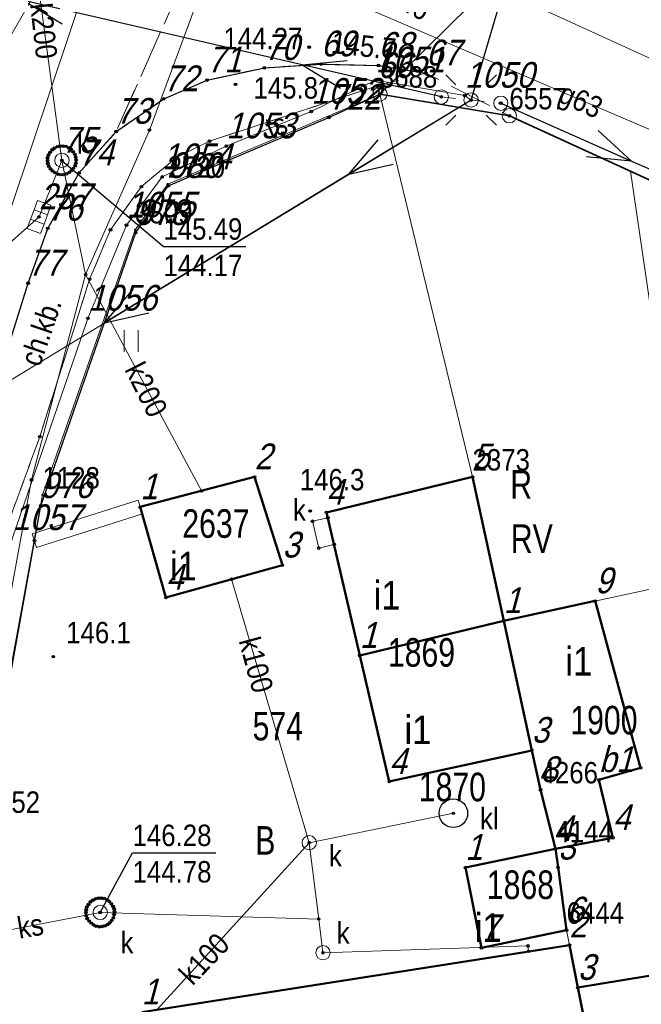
# Model space of a CAD drawing. Header units: metres. Extents: x 5551907 to 5556416, y 5709283 to 5712755.
# Tile 79 of 100: x 5554577 to 5554599, y 5710703 to 5710737. Entities that reach past the tile are written whole.
import ezdxf
from ezdxf.enums import TextEntityAlignment as Align

# ---------------------------------------------------------------- set-up
doc = ezdxf.new("R2010")
doc.units = ezdxf.units.M
for name, pattern in [('1.0_0.5', [1.5, 1, -0.5]), ('1.5_0.5', [2, 1.5, -0.5]), ('219-500', [0]), ('suep_nn_500', [0]), ('supp_500', [1, 0.5, -0.5])]:
    doc.linetypes.add(name, pattern=pattern)
doc.layers.get('0').update_dxf_attribs({"color": 2, "lineweight": 5})
doc.styles.get("Standard").update_dxf_attribs({"font": 'Working1250', "width": 0.75})
doc.linetypes.add('902-500', pattern='A,3.75,0,[1,ksztalty.shx,S=0.5,R=0,X=0,Y=0],3.75', length=7.5)
doc.linetypes.add('otdn_500', pattern='A,5,0,[21,ksztalty.shx,S=0.5,R=0,X=0,Y=0]', length=5)

# ---------------------------------------------------------------- blocks, each defined once
blk = doc.blocks.new('PUNKTBUD')
at = {"color": 0}
blk.add_circle((0, 0), 0.045, dxfattribs=at)
blk = doc.blocks.new('202')
at = {"color": 0, "linetype": 'Continuous', "lineweight": 0}
blk.add_circle((0, 0), 0.25, dxfattribs=at)
blk = doc.blocks.new('203')
at = {"linetype": 'Continuous', "lineweight": 0}
h = blk.add_hatch(color=0, dxfattribs=at)
edge = h.paths.add_edge_path()
edge.add_arc((0, 0), 0.045, 0, 360)
blk = doc.blocks.new('SUEP1')
at = {"color": 0, "linetype": 'Continuous'}
for p, q in [((5, 0), (3.5, 0.5)), ((15, 0), (13.5, 0.5)), ((0, 0), (5, 0)), ((5, 0), (3.5, -0.5)), ((5, 0), (15, 0)), ((15, 0), (13.5, -0.5))]:
    blk.add_line(p, q, dxfattribs=at)
blk = doc.blocks.new('PW01')
at = {"linetype": 'Continuous', "lineweight": 13}
h = blk.add_hatch(color=0, dxfattribs=at)
edge = h.paths.add_edge_path()
edge.add_arc((0, 0), 0.045, 0, 360)
blk = doc.blocks.new('US22')
at = {"color": 0, "linetype": 'Continuous', "lineweight": 13}
blk.add_circle((0, 0), 0.25, dxfattribs=at)
blk = doc.blocks.new('US15')
at = {"color": 0, "linetype": 'Continuous', "lineweight": 13}
blk.add_circle((0, 0), 0.25, dxfattribs=at)
blk = doc.blocks.new('SM05')
at = {"color": 0, "linetype": 'Continuous', "lineweight": 13}
blk.add_circle((0, 0), 0.25, dxfattribs=at)
blk = doc.blocks.new('SUKM')
at = {"color": 0, "linetype": 'Continuous'}
blk.add_circle((0, 0), 0.5, dxfattribs=at)
blk = doc.blocks.new('SM01')
at = {"color": 0, "linetype": 'Continuous', "lineweight": 13}
for p, q in [((-0.53, 0.531), (-0.883, 0.884)), ((0.531, 0.531), (0.884, 0.884)), ((-0.53, -0.53), (-0.883, -0.883)), ((0.531, -0.53), (0.884, -0.883))]:
    blk.add_line(p, q, dxfattribs=at)
blk.add_circle((0, 0), 0.25, dxfattribs=at)
blk = doc.blocks.new('TU04')
at = {"color": 0, "linetype": 'Continuous', "lineweight": 13}
for p, q in [((0, 0), (0, 0.75)), ((0.5, 0), (0.5, 0.75))]:
    blk.add_line(p, q, dxfattribs=at)
blk = doc.blocks.new('US05')
at = {"color": 0, "linetype": 'Continuous', "lineweight": 13}
for p, q in [((-0.525, -0.25), (-0.525, 0.25)), ((-0.525, 0.25), (-0.175, 0.25)), ((-0.175, -0.25), (-0.175, 0.25)), ((-0.175, 0.25), (0.175, 0.25)), ((0.175, -0.25), (0.175, 0.25)), ((0.175, 0.25), (0.525, 0.25)), ((0.525, -0.25), (0.525, 0.25)), ((-0.525, -0.25), (-0.175, -0.25)), ((-0.175, -0.25), (0.175, -0.25)), ((0.175, -0.25), (0.525, -0.25))]:
    blk.add_line(p, q, dxfattribs=at)
blk = doc.blocks.new('PIKIETAW1891')
at = {"color": 0}
blk.add_circle((0, 0), 0.045, dxfattribs=at)

msp = doc.modelspace()

# ---------------------------------------------------------------- linework, layer by layer
at = {"layer": '217-kontur klasyfikacyjny', "color": 3, "linetype": 'CONTINUOUS', "lineweight": 18, "flags": 128}
for points in [[(5554594.08, 5710733.87), (5554589.55, 5710734.63)], [(5554589.55, 5710734.63), (5554592.79, 5710721.23)], [(5554598.32, 5710731.93), (5554594.08, 5710733.87)], [(5554600.41, 5710717.61), (5554598.32, 5710731.93)], [(5554592.79, 5710721.23), (5554593.88, 5710716.2)], [(5554593.88, 5710716.2), (5554600.41, 5710717.61)]]:
    msp.add_lwpolyline(points, dxfattribs=at)
at = {"layer": '218-kontur użytku gruntowego', "color": 3, "linetype": 'CONTINUOUS', "lineweight": 18, "flags": 128}
for points in [[(5554589.55, 5710734.63), (5554582.13, 5710731.48)], [(5554582.13, 5710731.48), (5554589.55, 5710734.63)], [(5554592.79, 5710721.23), (5554589.55, 5710734.63)], [(5554594.08, 5710733.87), (5554589.55, 5710734.63)], [(5554589.55, 5710734.63), (5554592.79, 5710721.23)], [(5554589.55, 5710734.63), (5554594.08, 5710733.87)], [(5554598.32, 5710731.93), (5554594.08, 5710733.87)], [(5554594.08, 5710733.87), (5554598.32, 5710731.93)], [(5554600.41, 5710717.61), (5554598.32, 5710731.93)], [(5554602.86, 5710729.84), (5554598.32, 5710731.93)], [(5554598.32, 5710731.93), (5554600.41, 5710717.61)], [(5554598.32, 5710731.93), (5554602.86, 5710729.84)], [(5554582.13, 5710731.48), (5554580.99, 5710729.88)], [(5554580.99, 5710729.88), (5554582.13, 5710731.48)], [(5554580.99, 5710729.88), (5554577.75, 5710720.6)], [(5554577.75, 5710720.6), (5554580.99, 5710729.88)], [(5554593.88, 5710716.2), (5554592.79, 5710721.23)], [(5554592.79, 5710721.23), (5554593.88, 5710716.2)], [(5554577.75, 5710720.6), (5554575.66, 5710709.25)], [(5554575.66, 5710709.25), (5554577.75, 5710720.6)], [(5554593.88, 5710716.2), (5554600.41, 5710717.61)], [(5554600.41, 5710717.61), (5554593.88, 5710716.2)], [(5554595.17, 5710710.28), (5554593.88, 5710716.2)], [(5554593.88, 5710716.2), (5554595.17, 5710710.28)], [(5554595.69, 5710708.22), (5554595.17, 5710710.28)], [(5554595.17, 5710710.28), (5554595.69, 5710708.22)], [(5554596.08, 5710705.37), (5554595.69, 5710708.22)], [(5554595.69, 5710708.22), (5554596.08, 5710705.37)], [(5554598.18, 5710694.84), (5554596.08, 5710705.37)], [(5554596.08, 5710705.37), (5554598.18, 5710694.84)]]:
    msp.add_lwpolyline(points, dxfattribs=at)
at = {"layer": '219-działka ewidencyjna', "color": 7, "linetype": '219-500', "lineweight": 18, "flags": 128}
for points in [[(5554599.04, 5710743.99), (5554589.55, 5710734.63)], [(5554589.55, 5710734.63), (5554582.13, 5710731.48)], [(5554589.55, 5710734.63), (5554594.08, 5710733.87)], [(5554589.55, 5710734.63), (5554592.79, 5710721.23)], [(5554594.08, 5710733.87), (5554613.33, 5710725.05)], [(5554582.13, 5710731.48), (5554580.99, 5710729.88)], [(5554580.99, 5710729.88), (5554577.75, 5710720.6)], [(5554592.79, 5710721.23), (5554595.17, 5710710.28)], [(5554577.75, 5710720.6), (5554575.66, 5710709.25)], [(5554595.17, 5710710.28), (5554595.69, 5710708.22)], [(5554595.69, 5710708.22), (5554596.08, 5710705.37)], [(5554596.08, 5710705.37), (5554598.18, 5710694.84)]]:
    msp.add_lwpolyline(points, dxfattribs=at)
at = {"layer": '312-budynek ewidencyjny', "color": 7, "linetype": 'CONTINUOUS', "lineweight": 50, "flags": 128}
for points in [[(5554581.17, 5710720.18), (5554585.17, 5710721.23)], [(5554585.17, 5710721.23), (5554586.14, 5710718.14)], [(5554587.68, 5710719.99), (5554592.79, 5710721.23)], [(5554592.79, 5710721.23), (5554593.88, 5710716.2)], [(5554582.07, 5710717.01), (5554581.17, 5710720.18)], [(5554588.85, 5710714.98), (5554587.68, 5710719.99)], [(5554586.14, 5710718.14), (5554582.07, 5710717.01)], [(5554593.88, 5710716.2), (5554597.08, 5710716.89)], [(5554597.08, 5710716.89), (5554598.67, 5710711.05)], [(5554593.88, 5710716.2), (5554588.85, 5710714.98)], [(5554588.85, 5710714.98), (5554593.88, 5710716.2)], [(5554593.88, 5710716.2), (5554594.86, 5710711.66)], [(5554594.86, 5710711.66), (5554593.88, 5710716.2)], [(5554589.88, 5710710.57), (5554588.85, 5710714.98)], [(5554594.86, 5710711.66), (5554589.88, 5710710.57)], [(5554595.17, 5710710.28), (5554594.86, 5710711.66)], [(5554598.67, 5710711.05), (5554597.21, 5710710.63)], [(5554597.21, 5710710.63), (5554597.7, 5710708.6)], [(5554595.69, 5710708.22), (5554595.17, 5710710.28)], [(5554597.7, 5710708.6), (5554595.69, 5710708.22)], [(5554592.54, 5710707.56), (5554595.69, 5710708.22)], [(5554595.69, 5710708.22), (5554595.78, 5710707.57)], [(5554593.1, 5710704.75), (5554592.54, 5710707.56)], [(5554595.78, 5710707.57), (5554596.08, 5710705.37)], [(5554596.08, 5710705.37), (5554593.1, 5710704.75)], [(5554596.47, 5710703.36), (5554609.32, 5710705.48)], [(5554581.22, 5710702.5), (5554596.18, 5710704.85)], [(5554596.18, 5710704.85), (5554596.47, 5710703.36)], [(5554598.18, 5710694.84), (5554596.47, 5710703.36)], [(5554596.47, 5710703.36), (5554598.18, 5710694.84)]]:
    msp.add_lwpolyline(points, dxfattribs=at)
at = {"layer": 'chodnik', "color": 7, "linetype": '1.0_0.5', "lineweight": 18, "flags": 128}
msp.add_lwpolyline([(5554573.42, 5710711.8), (5554576.64, 5710719.86), (5554577.66, 5710722.64), (5554579.4, 5710728.15), (5554580.13, 5710729.88), (5554581.21, 5710731.39), (5554582.42, 5710732.4), (5554583.59, 5710732.98), (5554589.47, 5710734.92), (5554591.16, 5710735.36), (5554589.5, 5710735.63), (5554587.49, 5710735.68), (5554585.51, 5710735.55), (5554583.51, 5710735.12), (5554581.99, 5710734.46), (5554580.33, 5710733.32), (5554579.03, 5710731.87), (5554577.94, 5710729.93), (5554577.25, 5710728.01), (5554575.76, 5710723.25), (5554574.34, 5710719.45), (5554573.35, 5710717.47), (5554571.95, 5710715.14)], close=True, dxfattribs=at)
at = {"layer": 'jezdnia', "color": 7, "linetype": '1.5_0.5', "lineweight": 18, "flags": 128}
for points in [[(5554557.03, 5710718.39), (5554565.65, 5710703.1), (5554565.71, 5710705.01), (5554566.29, 5710707.16), (5554566.78, 5710708.15), (5554567.85, 5710709.44), (5554569.93, 5710712.16), (5554571.95, 5710715.14), (5554573.35, 5710717.47), (5554574.34, 5710719.45), (5554575.76, 5710723.25), (5554577.25, 5710728.01), (5554577.94, 5710729.93), (5554579.03, 5710731.87), (5554580.33, 5710733.32), (5554587.63, 5710749.73), (5554588.09, 5710751.34), (5554588.86, 5710752.96), (5554583.32, 5710757.25), (5554575.1, 5710742.43), (5554571.11, 5710732), (5554568.07, 5710723.54), (5554566.52, 5710719.85), (5554565.82, 5710718.82), (5554564.49, 5710717.74), (5554562.71, 5710716.87), (5554561.36, 5710716.68), (5554559.8, 5710716.93), (5554558.29, 5710717.57)], [(5554675.02, 5710691.46), (5554675.69, 5710690.76), (5554676.17, 5710692.67), (5554681.33, 5710687.45), (5554684.23, 5710691.15), (5554695.36, 5710711.8), (5554692.89, 5710709.75), (5554688.79, 5710708.23), (5554685.3, 5710707.19), (5554682.59, 5710706.73), (5554679.42, 5710706.56), (5554677.07, 5710706.43), (5554673.62, 5710706.68), (5554667.97, 5710707.1), (5554662.55, 5710708.19), (5554661.27, 5710709.17), (5554660.58, 5710708.2), (5554651.86, 5710713.22), (5554606.31, 5710734.23), (5554593.33, 5710740.52), (5554591.11, 5710741.96), (5554589.92, 5710742.92), (5554588.72, 5710744.51), (5554587.89, 5710746.28), (5554587.57, 5710747.72), (5554587.63, 5710749.73), (5554580.33, 5710733.32), (5554581.99, 5710734.46), (5554583.51, 5710735.12), (5554585.51, 5710735.55), (5554587.49, 5710735.68), (5554589.5, 5710735.63), (5554591.16, 5710735.36), (5554594.08, 5710733.87), (5554613.33, 5710725.05), (5554619.91, 5710722.39), (5554634.14, 5710716), (5554641.45, 5710712.65), (5554642.78, 5710711.9), (5554643.26, 5710710.31), (5554644.98, 5710710.14), (5554646.64, 5710709.95), (5554647.53, 5710709.5), (5554649.01, 5710707.74), (5554664.55, 5710700.22), (5554665.92, 5710700.33)]]:
    msp.add_lwpolyline(points, close=True, dxfattribs=at)
at = {"layer": 'krawężnik', "color": 7, "linetype": 'CONTINUOUS', "lineweight": 25, "flags": 128}
for points in [[(5554571.95, 5710715.14), (5554573.35, 5710717.47), (5554574.34, 5710719.45), (5554575.76, 5710723.25), (5554577.25, 5710728.01), (5554577.94, 5710729.93), (5554579.03, 5710731.87), (5554580.33, 5710733.32), (5554581.99, 5710734.46), (5554583.51, 5710735.12), (5554585.51, 5710735.55), (5554587.49, 5710735.68), (5554589.5, 5710735.63), (5554591.16, 5710735.36)], [(5554575.76, 5710709.46), (5554577.69, 5710720.22), (5554581.01, 5710729.78), (5554582.15, 5710731.42), (5554587.77, 5710733.81), (5554589.55, 5710734.63), (5554589.47, 5710734.92)]]:
    msp.add_lwpolyline(points, dxfattribs=at)
at = {"layer": 'ogrodzenie trwałe', "color": 7, "linetype": '902-500', "lineweight": 35, "flags": 128}
msp.add_lwpolyline([(5554589.55, 5710734.63), (5554594.08, 5710733.87), (5554613.33, 5710725.05), (5554616.99, 5710697.72)], dxfattribs=at)
at = {"layer": 'przewód elektroenergetyczny niskiego napięcia', "color": 1, "linetype": 'suep_nn_500', "lineweight": 18, "flags": 128}
for points in [[(5554592.74, 5710734.42), (5554602.67, 5710768.04)], [(5554558.86, 5710742.12), (5554591.7, 5710734.53)], [(5554549.02, 5710707.82), (5554592.74, 5710734.42)], [(5554592.74, 5710734.42), (5554549.02, 5710707.82)], [(5554593.78, 5710734.31), (5554616.18, 5710724.4)]]:
    msp.add_lwpolyline(points, dxfattribs=at)
at = {"layer": 'przewód gazowy', "color": 40, "linetype": 'CONTINUOUS', "lineweight": 18, "flags": 128}
for points in [[(5554562.62, 5710698.02), (5554566.63, 5710700.44), (5554569.08, 5710704.48), (5554570.03, 5710709.35), (5554574.01, 5710732.01), (5554575.76, 5710735.15), (5554579.54, 5710741.73)], [(5554649.76, 5710710.2), (5554630.75, 5710719.27), (5554616.39, 5710725.58), (5554606.89, 5710729.91), (5554600.34, 5710732.81), (5554580.3, 5710741.41)]]:
    msp.add_lwpolyline(points, dxfattribs=at)
at = {"layer": 'przewód kanalizacyjny', "color": 34, "linetype": 'CONTINUOUS', "lineweight": 18, "flags": 128}
for points in [[(5554577.27, 5710740.93), (5554589.51, 5710740.23), (5554609.75, 5710730.96)], [(5554577.27, 5710740.93), (5554578.43, 5710732.31)], [(5554577.63, 5710730.33), (5554578.43, 5710732.31)], [(5554578.43, 5710732.31), (5554579.26, 5710728.31), (5554583.31, 5710720.74)], [(5554584.36, 5710717.65), (5554587.08, 5710708.43)], [(5554587.08, 5710708.43), (5554592.12, 5710709.46)], [(5554587.08, 5710708.43), (5554581.75, 5710702.58)], [(5554587.08, 5710708.43), (5554587.41, 5710705.76)], [(5554554.89, 5710701.21), (5554579.77, 5710705.99), (5554587.41, 5710705.76)], [(5554587.41, 5710705.76), (5554587.56, 5710704.58), (5554594.73, 5710704.82), (5554594.75, 5710704.63)]]:
    msp.add_lwpolyline(points, dxfattribs=at)
at = {"layer": 'przewód telekomunikacyjny podziemny', "color": 30, "linetype": 'CONTINUOUS', "lineweight": 18, "flags": 128}
for points in [[(5554753.92, 5710904.95), (5554753.54, 5710901.37), (5554743.57, 5710891.01), (5554735.83, 5710881.98), (5554731.6, 5710872), (5554722.18, 5710863.67), (5554700.26, 5710846.81), (5554662.35, 5710825.56), (5554640.94, 5710811.21), (5554607.93, 5710779.86), (5554594.79, 5710763.74), (5554586.35, 5710752.68), (5554579.43, 5710738.95), (5554575.97, 5710728.64), (5554572.06, 5710709.02), (5554571.43, 5710706.16), (5554571.35, 5710694.58), (5554572.31, 5710691.69), (5554574.4, 5710692.69), (5554574.1, 5710694.64), (5554571.48, 5710700.1)], [(5554574.4, 5710692.69), (5554574.22, 5710703.95), (5554577.37, 5710721.13), (5554579.26, 5710728.31), (5554581.49, 5710733.37), (5554586.83, 5710747.81), (5554602.32, 5710769.01)], [(5554592.74, 5710734.42), (5554592.52, 5710734.58), (5554589.4, 5710735.12), (5554587.15, 5710734.02), (5554584.18, 5710732.81), (5554581.94, 5710731.73), (5554580.69, 5710730.04), (5554579.34, 5710726.78), (5554576.7, 5710719.1), (5554574.27, 5710710.79), (5554572.35, 5710703.58), (5554570.59, 5710698.68), (5554560.83, 5710694.08), (5554560.1, 5710695.33), (5554552.23, 5710690.54), (5554545.26, 5710685.53), (5554536.07, 5710679.29), (5554537.92, 5710674.67)]]:
    msp.add_lwpolyline(points, dxfattribs=at)
at = {"layer": 'rzedna-Atr2', "color": 7, "flags": 128}
for points in [[(5554578.43, 5710732.31), (5554581.98, 5710729.3), (5554584.866, 5710729.3)], [(5554577.63, 5710730.33), (5554575.12, 5710728.11), (5554572.234, 5710728.11)], [(5554579.77, 5710705.99), (5554580.9, 5710708.08), (5554583.817, 5710708.08)]]:
    msp.add_lwpolyline(points, dxfattribs=at)
at = {"layer": 'studnia kanalizacyjna', "color": 34, "linetype": 'CONTINUOUS', "lineweight": 18, "flags": 128}
for points in [[(5554578.93, 5710732.32), (5554578.92, 5710732.22), (5554578.89, 5710732.12), (5554578.83, 5710732.03), (5554578.76, 5710731.95), (5554578.69, 5710731.89), (5554578.59, 5710731.84), (5554578.49, 5710731.81), (5554578.39, 5710731.81), (5554578.29, 5710731.83), (5554578.19, 5710731.88), (5554578.1, 5710731.94), (5554578.03, 5710732.01), (5554577.97, 5710732.1), (5554577.94, 5710732.2), (5554577.93, 5710732.3), (5554577.93, 5710732.4), (5554577.96, 5710732.5), (5554578.02, 5710732.59), (5554578.09, 5710732.68), (5554578.17, 5710732.74), (5554578.27, 5710732.79), (5554578.36, 5710732.81), (5554578.46, 5710732.81), (5554578.57, 5710732.8), (5554578.67, 5710732.75), (5554578.75, 5710732.69), (5554578.82, 5710732.61), (5554578.88, 5710732.52), (5554578.91, 5710732.42)], [(5554580.27, 5710706.01), (5554580.26, 5710705.91), (5554580.23, 5710705.8), (5554580.17, 5710705.71), (5554580.11, 5710705.63), (5554580.03, 5710705.57), (5554579.93, 5710705.52), (5554579.83, 5710705.5), (5554579.73, 5710705.49), (5554579.63, 5710705.51), (5554579.53, 5710705.56), (5554579.45, 5710705.62), (5554579.38, 5710705.69), (5554579.31, 5710705.78), (5554579.28, 5710705.88), (5554579.27, 5710705.98), (5554579.28, 5710706.08), (5554579.3, 5710706.18), (5554579.36, 5710706.27), (5554579.43, 5710706.36), (5554579.51, 5710706.42), (5554579.61, 5710706.47), (5554579.71, 5710706.49), (5554579.81, 5710706.49), (5554579.91, 5710706.48), (5554580.01, 5710706.43), (5554580.09, 5710706.37), (5554580.16, 5710706.29), (5554580.22, 5710706.2), (5554580.26, 5710706.11)]]:
    msp.add_lwpolyline(points, close=True, dxfattribs=at)
at = {"layer": 'słup przewodów napowietrznych', "color": 7, "linetype": 'supp_500', "lineweight": 18, "flags": 128}
msp.add_lwpolyline([(5554591.7, 5710734.53), (5554593.78, 5710734.31)], dxfattribs=at)
at = {"layer": 'trawnik', "color": 7, "linetype": '1.0_0.5', "lineweight": 18, "flags": 128}
msp.add_lwpolyline([(5554575.76, 5710709.46), (5554577.69, 5710720.22), (5554581.01, 5710729.78), (5554582.15, 5710731.42), (5554587.77, 5710733.81), (5554589.55, 5710734.63), (5554589.47, 5710734.92), (5554583.59, 5710732.98), (5554582.42, 5710732.4), (5554581.21, 5710731.39), (5554580.13, 5710729.88), (5554579.4, 5710728.15), (5554577.66, 5710722.64), (5554576.64, 5710719.86), (5554573.42, 5710711.8)], close=True, dxfattribs=at)
at = {"layer": 'właz do komory lub kanału', "color": 7, "linetype": 'CONTINUOUS', "lineweight": 18, "flags": 128}
msp.add_lwpolyline([(5554587.41, 5710718.74), (5554587.19, 5710719.68), (5554587.73, 5710719.8), (5554587.95, 5710718.87)], close=True, dxfattribs=at)
at = {"layer": 'ściana oporowa (linia)', "color": 0, "linetype": 'otdn_500', "lineweight": 18}
for p, q in [((5554581.094, 5710720.418), (5554577.394, 5710719.238)), ((5554581.094, 5710720.418), (5554581.17, 5710720.18)), ((5554577.394, 5710719.238), (5554577.47, 5710719))]:
    msp.add_line(p, q, dxfattribs=at)
at = {"layer": 'ściana oporowa (linia)', "color": 0, "lineweight": 18}
for p, q in [((5554581.246, 5710719.942), (5554581.17, 5710720.18)), ((5554581.246, 5710719.942), (5554577.546, 5710718.762)), ((5554577.546, 5710718.762), (5554577.47, 5710719))]:
    msp.add_line(p, q, dxfattribs=at)

# ---------------------------------------------------------------- block references
at = {"layer": '202-punkt graniczny', "color": 7, "linetype": 'CONTINUOUS', "lineweight": 18}
for p in [(5554589.55, 5710734.63), (5554594.08, 5710733.87)]:
    msp.add_blockref('202', p, dxfattribs=at)
at = {"layer": '203-punkt graniczny', "color": 7, "linetype": 'CONTINUOUS', "lineweight": 18}
for p in [(5554582.13, 5710731.48), (5554580.99, 5710729.88), (5554592.79, 5710721.23), (5554577.75, 5710720.6), (5554595.17, 5710710.28), (5554595.69, 5710708.22), (5554596.08, 5710705.37)]:
    msp.add_blockref('203', p, dxfattribs=at)
at = {"layer": 'kratka ściekowa', "color": 34, "linetype": 'CONTINUOUS', "lineweight": 18, "rotation": 69.754}
msp.add_blockref('US05', (5554577.63, 5710730.33), dxfattribs=at)
at = {"layer": 'latarnia', "color": 7, "linetype": 'CONTINUOUS', "lineweight": 18}
msp.add_blockref('SM01', (5554592.74, 5710734.42), dxfattribs=at)
at = {"layer": 'osadnik  szambo', "color": 34, "linetype": 'CONTINUOUS', "lineweight": 18}
msp.add_blockref('SUKM', (5554592.12, 5710709.46), dxfattribs=at)
at = {"layer": 'pikieta naturalna', "color": 7, "linetype": 'CONTINUOUS', "lineweight": 13}
for p in [(5554587.08, 5710736.27), (5554584.5, 5710734.97), (5554587.11, 5710720.04), (5554578.13, 5710714.94)]:
    msp.add_blockref('PW01', p, dxfattribs=at)
at = {"layer": 'przewód elektroenergetyczny niskiego napięcia', "color": 1, "linetype": 'CONTINUOUS', "lineweight": 18}
for p, rotation in [((5554592.74, 5710734.42), 73.545), ((5554591.7, 5710734.53), 166.986), ((5554592.74, 5710734.42), 211.317), ((5554593.78, 5710734.31), 336.135)]:
    msp.add_blockref('SUEP1', p, dxfattribs=dict(at, rotation=rotation))
at = {"layer": 'Punkt budynku', "color": 5, "linetype": 'CONTINUOUS', "lineweight": 18}
for p in [(5554585.17, 5710721.23), (5554592.79, 5710721.23), (5554581.17, 5710720.18), (5554587.68, 5710719.99), (5554586.14, 5710718.14), (5554582.07, 5710717.01), (5554597.08, 5710716.89), (5554593.88, 5710716.2), (5554588.85, 5710714.98), (5554594.86, 5710711.66), (5554598.67, 5710711.05), (5554589.88, 5710710.57), (5554597.21, 5710710.63), (5554595.17, 5710710.28), (5554597.7, 5710708.6), (5554595.69, 5710708.22), (5554592.54, 5710707.56), (5554595.78, 5710707.57), (5554596.08, 5710705.37), (5554593.1, 5710704.75), (5554596.18, 5710704.85), (5554596.47, 5710703.36)]:
    msp.add_blockref('PUNKTBUD', p, dxfattribs=at)
at = {"layer": 'Punkt roboczy BDOT GESUT K1', "color": 6, "linetype": 'CONTINUOUS', "lineweight": 18}
for p in [(5554587.08, 5710736.27), (5554587.49, 5710735.68), (5554587.49, 5710735.68), (5554587.49, 5710735.68), (5554589.5, 5710735.63), (5554589.5, 5710735.63), (5554589.5, 5710735.63), (5554585.51, 5710735.55), (5554585.51, 5710735.55), (5554585.51, 5710735.55), (5554591.16, 5710735.36), (5554591.16, 5710735.36), (5554591.16, 5710735.36), (5554583.51, 5710735.12), (5554583.51, 5710735.12), (5554583.51, 5710735.12), (5554584.5, 5710734.97), (5554589.4, 5710735.12), (5554589.47, 5710734.92), (5554589.47, 5710734.92), (5554589.47, 5710734.92), (5554589.55, 5710734.63), (5554589.55, 5710734.63), (5554589.55, 5710734.63), (5554592.52, 5710734.58), (5554581.99, 5710734.46), (5554581.99, 5710734.46), (5554581.99, 5710734.46), (5554591.7, 5710734.53), (5554591.7, 5710734.53), (5554592.74, 5710734.42), (5554592.74, 5710734.42), (5554592.74, 5710734.42), (5554592.74, 5710734.42), (5554593.78, 5710734.31), (5554593.78, 5710734.31), (5554587.15, 5710734.02), (5554587.77, 5710733.81), (5554587.77, 5710733.81), (5554594.08, 5710733.87), (5554594.08, 5710733.87), (5554580.33, 5710733.32), (5554580.33, 5710733.32), (5554580.33, 5710733.32), (5554580.33, 5710733.32), (5554581.49, 5710733.37), (5554583.59, 5710732.98), (5554583.59, 5710732.98), (5554578.02, 5710732.59), (5554578.09, 5710732.68), (5554578.17, 5710732.74), (5554578.27, 5710732.79), (5554578.36, 5710732.81), (5554578.46, 5710732.81), (5554578.57, 5710732.8), (5554578.67, 5710732.75), (5554578.75, 5710732.69), (5554578.82, 5710732.61), (5554578.88, 5710732.52), (5554584.18, 5710732.81), (5554577.93, 5710732.4), (5554577.93, 5710732.3), (5554577.94, 5710732.2), (5554577.96, 5710732.5), (5554578.43, 5710732.31), (5554578.43, 5710732.31), (5554578.43, 5710732.31), (5554578.43, 5710732.31), (5554578.91, 5710732.42), (5554578.92, 5710732.22), (5554578.93, 5710732.32), (5554582.42, 5710732.4), (5554582.42, 5710732.4), (5554577.97, 5710732.1), (5554578.03, 5710732.01), (5554578.1, 5710731.94), (5554578.19, 5710731.88), (5554578.29, 5710731.83), (5554578.59, 5710731.84), (5554578.69, 5710731.89), (5554578.76, 5710731.95), (5554578.83, 5710732.03), (5554578.89, 5710732.12), (5554579.03, 5710731.87), (5554579.03, 5710731.87), (5554579.03, 5710731.87), (5554578.39, 5710731.81), (5554578.49, 5710731.81), (5554581.94, 5710731.73), (5554581.21, 5710731.39), (5554581.21, 5710731.39), (5554582.15, 5710731.42), (5554582.15, 5710731.42), (5554577.63, 5710730.33), (5554577.63, 5710730.33), (5554577.94, 5710729.93), (5554577.94, 5710729.93), (5554577.94, 5710729.93), (5554580.13, 5710729.88), (5554580.13, 5710729.88), (5554580.69, 5710730.04), (5554581.01, 5710729.78), (5554581.01, 5710729.78), (5554579.26, 5710728.31), (5554579.26, 5710728.31), (5554579.4, 5710728.15), (5554579.4, 5710728.15), (5554577.25, 5710728.01), (5554577.25, 5710728.01), (5554577.25, 5710728.01), (5554579.34, 5710726.78), (5554577.66, 5710722.64), (5554577.66, 5710722.64), (5554577.37, 5710721.13), (5554583.31, 5710720.74), (5554577.69, 5710720.22), (5554577.69, 5710720.22), (5554581.17, 5710720.18), (5554587.11, 5710720.04), (5554587.73, 5710719.8), (5554587.19, 5710719.68), (5554577.47, 5710719), (5554587.41, 5710718.74), (5554587.95, 5710718.87), (5554584.36, 5710717.65), (5554578.13, 5710714.94), (5554592.12, 5710709.46), (5554592.12, 5710709.46), (5554587.08, 5710708.43), (5554587.08, 5710708.43), (5554587.08, 5710708.43), (5554587.08, 5710708.43), (5554587.08, 5710708.43), (5554587.08, 5710708.43), (5554579.43, 5710706.36), (5554579.51, 5710706.42), (5554579.61, 5710706.47), (5554579.71, 5710706.49), (5554579.81, 5710706.49), (5554579.91, 5710706.48), (5554580.01, 5710706.43), (5554580.09, 5710706.37), (5554579.28, 5710706.08), (5554579.3, 5710706.18), (5554579.36, 5710706.27), (5554579.77, 5710705.99), (5554579.77, 5710705.99), (5554580.16, 5710706.29), (5554580.22, 5710706.2), (5554580.26, 5710706.11), (5554580.27, 5710706.01), (5554579.27, 5710705.98), (5554579.28, 5710705.88), (5554579.31, 5710705.78), (5554579.38, 5710705.69), (5554580.17, 5710705.71), (5554580.23, 5710705.8), (5554580.26, 5710705.91), (5554587.41, 5710705.76), (5554587.41, 5710705.76), (5554587.41, 5710705.76), (5554579.45, 5710705.62), (5554579.53, 5710705.56), (5554579.63, 5710705.51), (5554579.73, 5710705.49), (5554579.83, 5710705.5), (5554579.93, 5710705.52), (5554580.03, 5710705.57), (5554580.11, 5710705.63), (5554594.73, 5710704.82), (5554594.75, 5710704.63), (5554587.56, 5710704.58), (5554587.56, 5710704.58)]:
    msp.add_blockref('PIKIETAW1891', p, dxfattribs=at)
at = {"layer": 'rzedna', "color": 34, "linetype": 'CONTINUOUS', "lineweight": 18}
for p in [(5554578.43, 5710732.31), (5554579.77, 5710705.99)]:
    msp.add_blockref('PW01', p, dxfattribs=at)
at = {"layer": 'rzedna', "color": 34, "linetype": 'CONTINUOUS', "lineweight": 18, "rotation": 69.754}
msp.add_blockref('PW01', (5554577.63, 5710730.33), dxfattribs=at)
at = {"layer": 'studnia kanalizacyjna', "color": 34, "linetype": 'CONTINUOUS', "lineweight": 18}
msp.add_blockref('US15', (5554587.08, 5710708.43), dxfattribs=at)
at = {"layer": 'słup przewodów napowietrznych', "color": 7, "linetype": 'CONTINUOUS', "lineweight": 18}
for p in [(5554591.7, 5710734.53), (5554593.78, 5710734.31)]:
    msp.add_blockref('SM05', p, dxfattribs=at)
at = {"layer": 'trawnik', "color": 7, "linetype": 'CONTINUOUS', "lineweight": 18}
msp.add_blockref('TU04', (5554580.602, 5710725.612), dxfattribs=at)
at = {"layer": 'właz do komory lub kanału - okrągły', "color": 7, "linetype": 'CONTINUOUS', "lineweight": 18, "rotation": 66.802}
msp.add_blockref('US22', (5554578.43, 5710732.31), dxfattribs=at)
at = {"layer": 'właz do komory lub kanału - okrągły', "color": 7, "linetype": 'CONTINUOUS', "lineweight": 18}
for p in [(5554587.08, 5710708.43), (5554579.77, 5710705.99), (5554587.56, 5710704.58)]:
    msp.add_blockref('US22', p, dxfattribs=at)

# ---------------------------------------------------------------- texts
at = {"layer": '202-punkt graniczny-Atr103', "color": 7, "width": 0.9}
for s, p in [('3688', (5554589.55, 5710734.63)), ('3688', (5554589.55, 5710734.63)), ('6557', (5554594.08, 5710733.87)), ('6557', (5554594.08, 5710733.87))]:
    msp.add_text(s, height=0.75, dxfattribs=at).set_placement(p, align=Align.BOTTOM_LEFT)
at = {"layer": '203-punkt graniczny-Atr103', "color": 7, "width": 0.9}
for s, p in [('2720', (5554582.13, 5710731.48)), ('2720', (5554582.13, 5710731.48)), ('3809', (5554580.99, 5710729.88)), ('3809', (5554580.99, 5710729.88)), ('2373', (5554592.79, 5710721.23)), ('2373', (5554592.79, 5710721.23)), ('1128', (5554577.75, 5710720.6)), ('1128', (5554577.75, 5710720.6)), ('4266', (5554595.17, 5710710.28)), ('4266', (5554595.17, 5710710.28)), ('6452', (5554575.66, 5710709.25)), ('6452', (5554575.66, 5710709.25)), ('4144', (5554595.69, 5710708.22)), ('4144', (5554595.69, 5710708.22)), ('6444', (5554596.08, 5710705.37)), ('6444', (5554596.08, 5710705.37))]:
    msp.add_text(s, height=0.75, dxfattribs=at).set_placement(p, align=Align.BOTTOM_LEFT)
at = {"layer": '209-oznaczenie konturu klasyfikacyjnego', "color": 3, "linetype": 'CONTINUOUS', "lineweight": 18, "width": 0.79}
msp.add_text('RV', height=1, dxfattribs=at).set_placement((5554594.13, 5710719.57), align=Align.TOP_LEFT)
at = {"layer": '210-oznaczenie konturu użytku gruntowego', "color": 3, "linetype": 'CONTINUOUS', "lineweight": 18, "width": 0.79}
for s, p in [('R', (5554594.11, 5710720.47)), ('B', (5554585.19, 5710708.01))]:
    msp.add_text(s, height=1, dxfattribs=at).set_placement(p)
at = {"layer": '211-numer działki ewidencyjnej', "color": 7, "linetype": 'CONTINUOUS', "lineweight": 18, "width": 0.79}
msp.add_text('574', height=1, dxfattribs=at).set_placement((5554585.1, 5710712.01))
at = {"layer": '312-oznaczenie budynku ewidencyjnego', "color": 7, "linetype": 'CONTINUOUS', "lineweight": 18, "width": 0.79}
for s, p in [('2637', (5554582.64, 5710720.1)), ('1869', (5554589.83, 5710715.59)), ('1900', (5554596.21, 5710713.22)), ('1870', (5554590.91, 5710710.88)), ('1868', (5554593.29, 5710707.46))]:
    msp.add_text(s, height=1, dxfattribs=at).set_placement(p, align=Align.TOP_LEFT)
at = {"layer": '312-oznaczenie budynku ewidencyjnego-Atr117', "color": 7, "width": 0.9}
for p in [(5554582.68, 5710718.11), (5554589.8, 5710717.09), (5554590.88, 5710712.38), (5554593.34, 5710705.46)]:
    msp.add_text('i1', height=1, dxfattribs=at).set_placement(p, align=Align.MIDDLE_CENTER)
msp.add_text('i1', height=1, dxfattribs=at).set_placement((5554596.04, 5710714.28))
at = {"layer": 'chodnik-Atr17', "color": 7, "width": 0.9}
msp.add_text('ch.kb.', height=0.75, rotation=71.126, dxfattribs=at).set_placement((5554577.66, 5710725.05))
at = {"layer": 'osadnik  szambo-Atr17', "color": 34, "width": 0.9}
msp.add_text('kl', height=0.75, dxfattribs=at).set_placement((5554593.05, 5710708.9))
at = {"layer": 'pikieta naturalna-Atr2', "color": 7, "width": 0.9}
for s, rotation, p in [('145.6', 331.073, (5554589.07, 5710738.26)), ('145.7', 353.659, (5554587.82, 5710736.07))]:
    msp.add_text(s, height=0.75, rotation=rotation, dxfattribs=at).set_placement(p)
for s, p in [('145.8', (5554585.13, 5710734.47)), ('146.3', (5554586.75, 5710720.76)), ('146.1', (5554578.58, 5710715.41))]:
    msp.add_text(s, height=0.75, dxfattribs=at).set_placement(p)
at = {"layer": 'przewód gazowy-Atr1', "color": 40, "width": 0.9}
msp.add_text('g63', height=0.75, rotation=-24.52, dxfattribs=at).set_placement((5554595.9, 5710734.72), align=Align.MIDDLE_LEFT)
at = {"layer": 'przewód kanalizacyjny-Atr1', "color": 34, "width": 0.9}
for s, rotation, p in [('k200', -83.66, (5554577.69, 5710737.81)), ('k200', 296.85, (5554580.94, 5710725.16)), ('k100', 285.089, (5554584.97, 5710715.6)), ('ks', 9.566, (5554576.88, 5710705.44)), ('k100', 46.39, (5554582.73, 5710703.66))]:
    msp.add_text(s, height=0.75, rotation=rotation, dxfattribs=at).set_placement(p, align=Align.MIDDLE_LEFT)
at = {"layer": 'przewód telekomunikacyjny podziemny-Atr1', "color": 30, "width": 0.9}
msp.add_text('ts', height=0.75, rotation=22.166, dxfattribs=at).set_placement((5554585.6, 5710733.39), align=Align.MIDDLE_LEFT)
at = {"layer": 'Punkt budynku-Atr103', "color": 5, "oblique": 15, "width": 0.9}
for s, p in [('b1', (5554597.21, 5710710.63)), ('4', (5554597.7, 5710708.6))]:
    msp.add_text(s, height=0.9, dxfattribs=at).set_placement(p, align=Align.BOTTOM_LEFT)
at = {"layer": 'Punkt budynku-Atr104', "color": 5, "oblique": 15, "width": 0.9}
for s, p in [('2', (5554585.17, 5710721.23)), ('5', (5554592.79, 5710721.23)), ('1', (5554581.17, 5710720.18)), ('4', (5554587.68, 5710719.99)), ('3', (5554586.14, 5710718.14)), ('4', (5554582.07, 5710717.01)), ('9', (5554597.08, 5710716.89)), ('1', (5554593.88, 5710716.2)), ('1', (5554588.85, 5710714.98)), ('3', (5554594.86, 5710711.66)), ('4', (5554589.88, 5710710.57)), ('8', (5554595.17, 5710710.28)), ('4', (5554595.69, 5710708.22)), ('1', (5554592.54, 5710707.56)), ('3', (5554595.78, 5710707.57)), ('6', (5554596.08, 5710705.37)), ('2', (5554596.18, 5710704.85)), ('7', (5554593.1, 5710704.75)), ('3', (5554596.47, 5710703.36)), ('1', (5554581.22, 5710702.5))]:
    msp.add_text(s, height=0.9, dxfattribs=at).set_placement(p, align=Align.BOTTOM_LEFT)
at = {"layer": 'Punkt roboczy BDOT GESUT K1-Atr103', "color": 6, "oblique": 15, "width": 0.9}
for s, p in [('70', (5554585.51, 5710735.55)), ('69', (5554587.49, 5710735.68)), ('68', (5554589.5, 5710735.63)), ('67', (5554591.16, 5710735.36)), ('71', (5554583.51, 5710735.12)), ('1051', (5554589.4, 5710735.12)), ('66', (5554589.47, 5710734.92)), ('1050', (5554592.52, 5710734.58)), ('72', (5554581.99, 5710734.46)), ('1052', (5554587.15, 5710734.02)), ('722', (5554587.77, 5710733.81)), ('73', (5554580.33, 5710733.32)), ('1053', (5554584.18, 5710732.81)), ('75', (5554578.43, 5710732.31)), ('75', (5554578.43, 5710732.31)), ('74', (5554579.03, 5710731.87)), ('1054', (5554581.94, 5710731.73)), ('980', (5554582.15, 5710731.42)), ('257', (5554577.63, 5710730.33)), ('257', (5554577.63, 5710730.33)), ('1055', (5554580.69, 5710730.04)), ('76', (5554577.94, 5710729.93)), ('978', (5554581.01, 5710729.78)), ('77', (5554577.25, 5710728.01)), ('1056', (5554579.34, 5710726.78)), ('976', (5554577.69, 5710720.22)), ('1057', (5554576.7, 5710719.1))]:
    msp.add_text(s, height=0.9, dxfattribs=at).set_placement(p, align=Align.BOTTOM_LEFT)
at = {"layer": 'rzedna-Atr2', "color": 34, "width": 0.9}
for s, p in [('145.49', (5554581.98, 5710729.308)), ('146.28', (5554580.9, 5710708.088))]:
    msp.add_text(s, height=0.75, dxfattribs=at).set_placement(p, align=Align.BOTTOM_LEFT)
at = {"layer": 'rzedna-Atr3', "color": 34, "width": 0.9}
for s, p in [('144.27', (5554584.077, 5710735.973)), ('144.17', (5554581.98, 5710728.032)), ('144.78', (5554580.9, 5710706.812))]:
    msp.add_text(s, height=0.75, dxfattribs=at).set_placement(p, align=Align.BOTTOM_LEFT)
at = {"layer": 'właz do komory lub kanału - okrągły-Atr17', "color": 7, "width": 0.9}
for p in [(5554578.96, 5710732.54), (5554587.77, 5710707.6), (5554588.04, 5710704.9), (5554580.48, 5710704.56)]:
    msp.add_text('k', height=0.75, dxfattribs=at).set_placement(p)
at = {"layer": 'właz do komory lub kanału-Atr17', "color": 7, "width": 0.9}
msp.add_text('k', height=0.75, dxfattribs=at).set_placement((5554586.51, 5710719.7))

doc.saveas('drawing.dxf')
